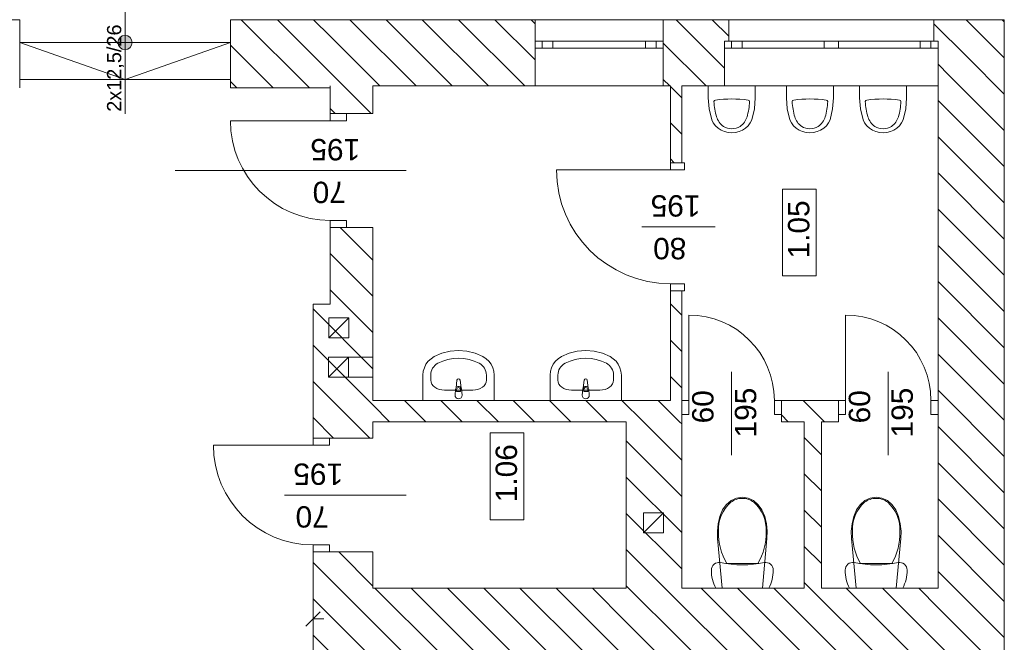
# Model space of a CAD drawing. Header units: millimetres. Extents: x -22245 to 37205, y -49470 to 0.
# Tile 13 of 16: x 28940 to 35855, y -26745 to -22370. Entities that reach past the tile are written whole.
import ezdxf

# ---------------------------------------------------------------- set-up
doc = ezdxf.new("R2010")
doc.units = ezdxf.units.MM
for name, color, linetype, lineweight in [('Nowe_220-A Ściany_Nr_pióra__27', 7, 'Continuous', 9), ('Nowe_2D - Ogólne_Nr_pióra__6', 7, 'Continuous', 9), ('poziom_2 (1)_6_0_Nr_pióra__81_Nr_pióra__6', 7, 'Continuous', 9), ('poziom_2 (1)_6_2D - Ogólne_Nr_pióra__1_Nr_pióra__7', 7, 'Continuous', 9), ('poziom_2 (1)_6_2D - Ogólne_Nr_pióra__7_Nr_pióra__7', 7, 'Continuous', 9), ('poziom_2 (1)_6_Drzwi ArchiCAD_Nr_pióra__27_Nr_pióra__7', 7, 'Continuous', 9), ('poziom_2 (1)_6_Drzwi ArchiCAD_Nr_pióra__81_Nr_pióra__6', 7, 'Continuous', 9), ('poziom_2 (1)_6_Konstrukcja - Schody', 7, 'Continuous', 9), ('poziom_2 (1)_6_Konstrukcja - Schody_Nr_pióra__81_Nr_pióra__6', 7, 'Continuous', 9), ('poziom_2 (1)_6_Konstrukcja - Ściany zew_Nr_pióra__107_Nr_pióra__12', 7, 'Continuous', 9), ('poziom_2 (1)_6_Konstrukcja - Ściany zew_Nr_pióra__27_Nr_pióra__7', 7, 'Continuous', 9), ('poziom_2 (1)_6_Metryczki pomieszczeń ArchiCADa_Nr_pióra__6_Nr_pióra__5', 7, 'Continuous', 9), ('poziom_2 (1)_6_Okna ArchiCADa_Nr_pióra__101_Nr_pióra__252', 7, 'Continuous', 9), ('poziom_2 (1)_6_Okna ArchiCADa_Nr_pióra__27_Nr_pióra__7', 7, 'Continuous', 9), ('poziom_2 (1)_6_Okna ArchiCADa_Nr_pióra__81_Nr_pióra__6', 7, 'Continuous', 9), ('poziom_2 (1)_6_Znaczniki drzwi ArchiCADa_Nr_pióra__1_Nr_pióra__7', 7, 'Continuous', 9), ('poziom_2 (1)_6_Znaczniki drzwi ArchiCADa_Nr_pióra__7_Nr_pióra__7', 7, 'Continuous', 9)]:
    doc.layers.add(name, color=color, linetype=linetype, lineweight=lineweight)
doc.styles.add('GENERATED_STYLE_1', font='arial.ttf')
pattern_1 = [(135, (37205, -40790), (127.2792, 127.2792), [])]

msp = doc.modelspace()

# ---------------------------------------------------------------- hatches: boundary and pattern name
at = {"layer": 'poziom_2 (1)_6_Konstrukcja - Schody'}
msp.add_hatch(color=256, dxfattribs=at).paths.add_polyline_path([(29680, -22580), (29688.2, -22579.3), (29696.2, -22577.3), (29703.8, -22574), (29710.7, -22569.5), (29716.8, -22563.9), (29721.9, -22557.3), (29725.8, -22550.1), (29728.5, -22542.3), (29729.8, -22534.1), (29729.8, -22525.9), (29728.5, -22517.7), (29725.8, -22509.9), (29721.9, -22502.7), (29716.8, -22496.1), (29710.7, -22490.5), (29703.8, -22486), (29696.2, -22482.7), (29688.2, -22480.7), (29680, -22480), (29671.8, -22480.7), (29663.8, -22482.7), (29656.2, -22486), (29649.3, -22490.5), (29643.2, -22496.1), (29638.1, -22502.7), (29634.2, -22509.9), (29631.5, -22517.7), (29630.2, -22525.9), (29630.2, -22534.1), (29631.5, -22542.3), (29634.2, -22550.1), (29638.1, -22557.3), (29643.2, -22563.9), (29649.3, -22569.5), (29656.2, -22574), (29663.8, -22577.3), (29671.8, -22579.3)])
at = {"layer": 'poziom_2 (1)_6_Konstrukcja - Ściany zew_Nr_pióra__107_Nr_pióra__12'}
h = msp.add_hatch(dxfattribs=at)
h.set_pattern_fill('BLOCZKI_CERAMICZNE_0006', color=256, angle=270, style=0, pattern_type=2)
h.set_pattern_definition(pattern_1)
h.paths.add_polyline_path([(31120, -22850), (31120, -22370), (30420, -22370), (30420, -22850)])
h = msp.add_hatch(dxfattribs=at)
h.set_pattern_fill('BLOCZKI_CERAMICZNE_0006', color=256, angle=270, style=0, pattern_type=2)
h.set_pattern_definition(pattern_1)
h.paths.add_polyline_path([(32560, -22835), (32560, -22370), (31120, -22370), (31120, -22835)])
h = msp.add_hatch(dxfattribs=at)
h.set_pattern_fill('BLOCZKI_CERAMICZNE_0006', color=256, angle=270, style=0, pattern_type=2)
h.set_pattern_definition(pattern_1)
h.paths.add_polyline_path([(33890, -22835), (33890, -22520), (33920, -22520), (33920, -22370), (33460, -22370), (33460, -22835)])
h = msp.add_hatch(dxfattribs=at)
h.set_pattern_fill('BLOCZKI_CERAMICZNE_0006', color=256, angle=270, style=0, pattern_type=2)
h.set_pattern_definition(pattern_1)
h.paths.add_polyline_path([(35390, -22520), (35390, -22835), (35855, -22370), (35360, -22370), (35360, -22520)])
h = msp.add_hatch(dxfattribs=at)
h.set_pattern_fill('BLOCZKI_CERAMICZNE_0006', color=256, angle=270, style=0, pattern_type=2)
h.set_pattern_definition(pattern_1)
h.paths.add_polyline_path([(35855, -30920), (35855, -22370), (35390, -22835), (35390, -30455)])
h = msp.add_hatch(dxfattribs=at)
h.set_pattern_fill('BLOCZKI_CERAMICZNE_0006', color=256, angle=270, style=0, pattern_type=2)
h.set_pattern_definition(pattern_1)
h.paths.add_polyline_path([(31120, -23030), (31420, -23030), (31420, -22835), (31120, -22835)])
h = msp.add_hatch(dxfattribs=at)
h.set_pattern_fill('BLOCZKI_CERAMICZNE_0006', color=256, angle=270, style=0, pattern_type=2)
h.set_pattern_definition(pattern_1)
h.paths.add_polyline_path([(33510, -22835), (33510, -23375), (33590, -23375), (33590, -22835)])
h = msp.add_hatch(dxfattribs=at)
h.set_pattern_fill('BLOCZKI_CERAMICZNE_0006', color=256, angle=270, style=0, pattern_type=2)
h.set_pattern_definition(pattern_1)
h.paths.add_polyline_path([(31420, -24370), (31420, -23830), (31120, -23830), (31120, -24370)])
h = msp.add_hatch(dxfattribs=at)
h.set_pattern_fill('BLOCZKI_CERAMICZNE_0006', color=256, angle=270, style=0, pattern_type=2)
h.set_pattern_definition(pattern_1)
h.paths.add_polyline_path([(33510, -25045), (33590, -25045), (33590, -24275), (33510, -24275)])
h = msp.add_hatch(dxfattribs=at)
h.set_pattern_fill('BLOCZKI_CERAMICZNE_0006', color=256, angle=270, style=0, pattern_type=2)
h.set_pattern_definition(pattern_1)
h.paths.add_polyline_path([(31000, -25310), (31420, -25310), (31420, -24370), (31000, -24370)])
h = msp.add_hatch(dxfattribs=at)
h.set_pattern_fill('BLOCZKI_CERAMICZNE_0006', color=256, angle=270, style=0, pattern_type=2)
h.set_pattern_definition(pattern_1)
h.paths.add_polyline_path([(31420, -25195), (33590, -25195), (33590, -25045), (31420, -25045)])
h = msp.add_hatch(dxfattribs=at)
h.set_pattern_fill('BLOCZKI_CERAMICZNE_0006', color=256, angle=270, style=0, pattern_type=2)
h.set_pattern_definition(pattern_1)
h.paths.add_polyline_path([(34290, -25045), (34290, -25195), (34690, -25195), (34690, -25045)])
h = msp.add_hatch(dxfattribs=at)
h.set_pattern_fill('BLOCZKI_CERAMICZNE_0006', color=256, angle=270, style=0, pattern_type=2)
h.set_pattern_definition(pattern_1)
h.paths.add_polyline_path([(33590, -28045), (33590, -25195), (33200, -25195), (33200, -28045)])
h = msp.add_hatch(dxfattribs=at)
h.set_pattern_fill('BLOCZKI_CERAMICZNE_0006', color=256, angle=270, style=0, pattern_type=2)
h.set_pattern_definition(pattern_1)
h.paths.add_polyline_path([(34570, -26365), (34570, -25195), (34450, -25195), (34450, -26365)])
h = msp.add_hatch(dxfattribs=at)
h.set_pattern_fill('BLOCZKI_CERAMICZNE_0006', color=256, angle=270, style=0, pattern_type=2)
h.set_pattern_definition(pattern_1)
h.paths.add_polyline_path([(31420, -27540), (31420, -26110), (31000, -26110), (31000, -27540)])
h = msp.add_hatch(dxfattribs=at)
h.set_pattern_fill('BLOCZKI_CERAMICZNE_0006', color=256, angle=270, style=0, pattern_type=2)
h.set_pattern_definition(pattern_1)
h.paths.add_polyline_path([(31420, -26365), (31420, -26815), (33200, -26815), (33200, -26365)])
h = msp.add_hatch(dxfattribs=at)
h.set_pattern_fill('BLOCZKI_CERAMICZNE_0006', color=256, angle=270, style=0, pattern_type=2)
h.set_pattern_definition(pattern_1)
h.paths.add_polyline_path([(33590, -26365), (33590, -26815), (35390, -26815), (35390, -26365)])

# ---------------------------------------------------------------- linework, layer by layer
at = {"layer": 'Nowe_220-A Ściany_Nr_pióra__27'}
for p, q in [((30950, -26630.9), (31050, -26530.9)), ((31000, -26487.1), (31000, -26674.6)), ((31075, -26580.9), (31000, -26580.9))]:
    msp.add_line(p, q, dxfattribs=at)
at = {"layer": 'Nowe_2D - Ogólne_Nr_pióra__6'}
msp.add_line((29679.8, -21455.5), (29679.8, -23031.4), dxfattribs=at)
at = {"layer": 'poziom_2 (1)_6_0_Nr_pióra__81_Nr_pióra__6'}
for p, q in [((33776.1, -22918), (33776.1, -22835)), ((33776.1, -22835), (34106.1, -22835)), ((34106.1, -22835), (34106.1, -22918)), ((34325, -22918), (34325, -22835)), ((34325, -22835), (34655, -22835)), ((34655, -22835), (34655, -22918)), ((34838.9, -22918), (34838.9, -22835)), ((34838.9, -22835), (35168.9, -22835)), ((35168.9, -22835), (35168.9, -22918)), ((33782.1, -22996.2), (33776.1, -22918)), ((33816, -22945.8), (33816, -22945.8)), ((33826.8, -22934.7), (33826.8, -22934.6)), ((34055.4, -22934.7), (34055.4, -22934.6)), ((34066.2, -22945.8), (34066.2, -22945.8)), ((34106.1, -22918), (34100.1, -22996.2)), ((34331, -22996.2), (34325, -22918)), ((34364.9, -22945.8), (34364.9, -22945.8)), ((34375.7, -22934.7), (34375.7, -22934.6)), ((34604.3, -22934.7), (34604.3, -22934.6)), ((34615.1, -22945.8), (34615.1, -22945.8)), ((34655, -22918), (34649, -22996.2)), ((34844.9, -22996.2), (34838.9, -22918)), ((34878.8, -22945.8), (34878.8, -22945.8)), ((34889.6, -22934.7), (34889.6, -22934.6)), ((35118.2, -22934.7), (35118.2, -22934.6)), ((35129, -22945.8), (35129, -22945.8)), ((35168.9, -22918), (35162.9, -22996.2)), ((33800, -23072.8), (33782.1, -22996.2)), ((34100.1, -22996.2), (34082.2, -23072.8)), ((34348.9, -23072.8), (34331, -22996.2)), ((34649, -22996.2), (34631.1, -23072.8)), ((34862.8, -23072.8), (34844.9, -22996.2)), ((35162.9, -22996.2), (35145, -23072.8)), ((33811, -23094.9), (33800, -23072.8)), ((33826, -23114.9), (33811, -23094.9)), ((33833.9, -23053), (33833.9, -23053)), ((34048.3, -23053), (34048.3, -23053)), ((34071.2, -23094.9), (34056.2, -23114.9)), ((34082.2, -23072.8), (34071.2, -23094.9)), ((34359.9, -23094.9), (34348.9, -23072.8)), ((34374.9, -23114.9), (34359.9, -23094.9)), ((34382.8, -23053), (34382.8, -23053)), ((34597.2, -23053), (34597.2, -23053)), ((34620.1, -23094.9), (34605.1, -23114.9)), ((34631.1, -23072.8), (34620.1, -23094.9)), ((34873.8, -23094.9), (34862.8, -23072.8)), ((34888.8, -23114.9), (34873.8, -23094.9)), ((34896.7, -23053), (34896.7, -23053)), ((35111.1, -23053), (35111.1, -23053)), ((35134, -23094.9), (35119, -23114.9)), ((35145, -23072.8), (35134, -23094.9)), ((33844.5, -23132.2), (33826, -23114.9)), ((33866, -23146.2), (33844.5, -23132.2)), ((33889.7, -23156.5), (33866, -23146.2)), ((33883, -23120.7), (33883, -23120.6)), ((33915, -23162.9), (33889.7, -23156.5)), ((33941.1, -23165), (33915, -23162.9)), ((33967.2, -23162.9), (33941.1, -23165)), ((33992.5, -23156.5), (33967.2, -23162.9)), ((34016.2, -23146.2), (33992.5, -23156.5)), ((33999.2, -23120.7), (33999.2, -23120.6)), ((34037.7, -23132.2), (34016.2, -23146.2)), ((34056.2, -23114.9), (34037.7, -23132.2)), ((34393.4, -23132.2), (34374.9, -23114.9)), ((34414.9, -23146.2), (34393.4, -23132.2)), ((34438.6, -23156.5), (34414.9, -23146.2)), ((34431.9, -23120.7), (34431.9, -23120.6)), ((34463.9, -23162.9), (34438.6, -23156.5)), ((34490, -23165), (34463.9, -23162.9)), ((34516.1, -23162.9), (34490, -23165)), ((34541.4, -23156.5), (34516.1, -23162.9)), ((34565.1, -23146.2), (34541.4, -23156.5)), ((34548.1, -23120.7), (34548.1, -23120.6)), ((34586.6, -23132.2), (34565.1, -23146.2)), ((34605.1, -23114.9), (34586.6, -23132.2)), ((34907.3, -23132.2), (34888.8, -23114.9)), ((34928.8, -23146.2), (34907.3, -23132.2)), ((34952.5, -23156.5), (34928.8, -23146.2)), ((34945.8, -23120.7), (34945.8, -23120.6)), ((34977.8, -23162.9), (34952.5, -23156.5)), ((35003.9, -23165), (34977.8, -23162.9)), ((35030, -23162.9), (35003.9, -23165)), ((35055.3, -23156.5), (35030, -23162.9)), ((35079, -23146.2), (35055.3, -23156.5)), ((35062, -23120.7), (35062, -23120.6)), ((35100.5, -23132.2), (35079, -23146.2)), ((35119, -23114.9), (35100.5, -23132.2)), ((31828.8, -24751.9), (31809.4, -24770.1)), ((31851.3, -24737.3), (31828.8, -24751.9)), ((31905.6, -24714), (31851.3, -24737.3)), ((31963.1, -24699.8), (31905.6, -24714)), ((32022.3, -24695), (31963.1, -24699.8)), ((32081.4, -24699.8), (32022.3, -24695)), ((32138.9, -24714), (32081.4, -24699.8)), ((32193.3, -24737.3), (32138.9, -24714)), ((32215.7, -24751.9), (32193.3, -24737.3)), ((32235.2, -24770.1), (32215.7, -24751.9)), ((32721.9, -24751.9), (32702.5, -24770.1)), ((32744.4, -24737.3), (32721.9, -24751.9)), ((32798.7, -24714), (32744.4, -24737.3)), ((32856.2, -24699.8), (32798.7, -24714)), ((32915.4, -24695), (32856.2, -24699.8)), ((32974.5, -24699.8), (32915.4, -24695)), ((33032, -24714), (32974.5, -24699.8)), ((33086.4, -24737.3), (33032, -24714)), ((33108.8, -24751.9), (33086.4, -24737.3)), ((33128.3, -24770.1), (33108.8, -24751.9)), ((31781.9, -24815.2), (31774.7, -24840.6)), ((31793.5, -24791.5), (31781.9, -24815.2)), ((31809.4, -24770.1), (31793.5, -24791.5)), ((32251, -24791.5), (32235.2, -24770.1)), ((32262.7, -24815.2), (32251, -24791.5)), ((32269.9, -24840.6), (32262.7, -24815.2)), ((32675, -24815.2), (32667.8, -24840.6)), ((32686.6, -24791.5), (32675, -24815.2)), ((32702.5, -24770.1), (32686.6, -24791.5)), ((33144.1, -24791.5), (33128.3, -24770.1)), ((33155.8, -24815.2), (33144.1, -24791.5)), ((33163, -24840.6), (33155.8, -24815.2)), ((31774.7, -24840.6), (31772.3, -24866.8)), ((31772.3, -24866.8), (31772.3, -25045)), ((31826.6, -24902.5), (31826.6, -24866.8)), ((32217.9, -24902.5), (32217.9, -24866.8)), ((32272.3, -24866.8), (32269.9, -24840.6)), ((32272.3, -25045), (32272.3, -24866.8)), ((32667.8, -24840.6), (32665.4, -24866.8)), ((32665.4, -24866.8), (32665.4, -25045)), ((32719.7, -24902.5), (32719.7, -24866.8)), ((33111, -24902.5), (33111, -24866.8)), ((33165.4, -24866.8), (33163, -24840.6)), ((33165.4, -25045), (33165.4, -24866.8)), ((32011.2, -24903.8), (32004.6, -24956.7)), ((32011.2, -24903.8), (32011.2, -24903.7)), ((32040, -24956.7), (32033.4, -24903.8)), ((32040, -24956.7), (32040, -24956.7)), ((32904.3, -24903.8), (32897.7, -24956.7)), ((32904.3, -24903.8), (32904.3, -24903.7)), ((32933.1, -24956.7), (32926.5, -24903.8)), ((32933.1, -24956.7), (32933.1, -24956.7)), ((31923.3, -24973.2), (32121.3, -24973.2)), ((32001.3, -24966.2), (31997.3, -25008.2)), ((32001.3, -24966.2), (32001.3, -24966.2)), ((32008.7, -24983.3), (32008.7, -24968.4)), ((32035.9, -24983.3), (32008.7, -24983.3)), ((32035.9, -24968.4), (32035.9, -24983.3)), ((32047.3, -25008.2), (32043.3, -24966.2)), ((32047.3, -25008.2), (32047.3, -25008.1)), ((32816.4, -24973.2), (33014.4, -24973.2)), ((32894.4, -24966.2), (32890.4, -25008.2)), ((32894.4, -24966.2), (32894.4, -24966.2)), ((32901.8, -24983.3), (32901.8, -24968.4)), ((32929, -24983.3), (32901.8, -24983.3)), ((32929, -24968.4), (32929, -24983.3)), ((32940.4, -25008.2), (32936.4, -24966.2)), ((32940.4, -25008.2), (32940.4, -25008.1)), ((31772.3, -25045), (32272.3, -25045)), ((32665.4, -25045), (33165.4, -25045)), ((33877, -25814.9), (33902.6, -25777.7)), ((33902.6, -25777.7), (33935.6, -25749.2)), ((33933.9, -25760.5), (33933.9, -25760.4)), ((33935.6, -25749.2), (33974, -25731.2)), ((33974, -25731.2), (34015, -25725)), ((34015, -25725), (34056, -25731.2)), ((34015, -25733.6), (34015, -25733.6)), ((34056, -25731.2), (34094.4, -25749.2)), ((34094.4, -25749.2), (34127.4, -25777.7)), ((34096.1, -25760.5), (34096.1, -25760.5)), ((34127.4, -25777.7), (34153, -25814.9)), ((34817, -25814.9), (34842.6, -25777.7)), ((34842.6, -25777.7), (34875.6, -25749.2)), ((34873.9, -25760.5), (34873.9, -25760.4)), ((34875.6, -25749.2), (34914, -25731.2)), ((34914, -25731.2), (34955, -25725)), ((34955, -25725), (34996, -25731.2)), ((34955, -25733.6), (34955, -25733.6)), ((34996, -25731.2), (35034.4, -25749.2)), ((35034.4, -25749.2), (35067.4, -25777.7)), ((35036.1, -25760.5), (35036.1, -25760.5)), ((35067.4, -25777.7), (35093, -25814.9)), ((33845.6, -25911.6), (33858, -25861.8)), ((33858, -25861.8), (33877, -25814.9)), ((34153, -25814.9), (34172, -25861.8)), ((34172, -25861.8), (34184.4, -25911.6)), ((34785.6, -25911.6), (34798, -25861.8)), ((34798, -25861.8), (34817, -25814.9)), ((35093, -25814.9), (35112, -25861.8)), ((35112, -25861.8), (35124.4, -25911.6)), ((33840.1, -25962.9), (33845.6, -25911.6)), ((34184.4, -25911.6), (34189.9, -25962.9)), ((34780.1, -25962.9), (34785.6, -25911.6)), ((35124.4, -25911.6), (35129.9, -25962.9)), ((33841.7, -26014.6), (33840.1, -25962.9)), ((33848, -25967), (33848, -25967)), ((34182, -25967), (34182, -25967)), ((34189.9, -25962.9), (34188.3, -26014.6)), ((34781.7, -26014.6), (34780.1, -25962.9)), ((34788, -25967), (34788, -25967)), ((35122, -25967), (35122, -25967)), ((35129.9, -25962.9), (35128.3, -26014.6)), ((33874, -26365), (33841.7, -26014.6)), ((34188.3, -26014.6), (34156, -26365)), ((34814, -26365), (34781.7, -26014.6)), ((35128.3, -26014.6), (35096, -26365)), ((33802.6, -26214), (33808.7, -26204.1)), ((33808.7, -26204.1), (33816.8, -26195.9)), ((33816.8, -26195.9), (33826.5, -26189.5)), ((33826.5, -26189.5), (33837.4, -26185.5)), ((33837.4, -26185.5), (33848.9, -26184)), ((33848.9, -26184), (33860.5, -26185)), ((33860.5, -26185), (33898.8, -26191.8)), ((33898.8, -26191.8), (33937.4, -26196.7)), ((34015, -26192), (33906.1, -26192)), ((33937.4, -26196.7), (33976.1, -26199.6)), ((33976.1, -26199.6), (34015, -26200.6)), ((34123.9, -26192), (34015, -26192)), ((34015, -26200.6), (34053.9, -26199.6)), ((34053.9, -26199.6), (34092.6, -26196.7)), ((34092.6, -26196.7), (34131.2, -26191.8)), ((34123.9, -26192), (34123.9, -26191.9)), ((34131.2, -26191.8), (34169.5, -26185)), ((34169.5, -26185), (34181.1, -26184)), ((34181.1, -26184), (34192.6, -26185.5)), ((34192.6, -26185.5), (34203.5, -26189.5)), ((34203.5, -26189.5), (34213.2, -26195.9)), ((34213.2, -26195.9), (34221.3, -26204.1)), ((34221.3, -26204.1), (34227.4, -26214)), ((34742.6, -26214), (34748.7, -26204.1)), ((34748.7, -26204.1), (34756.8, -26195.9)), ((34756.8, -26195.9), (34766.5, -26189.5)), ((34766.5, -26189.5), (34777.4, -26185.5)), ((34777.4, -26185.5), (34788.9, -26184)), ((34788.9, -26184), (34800.5, -26185)), ((34800.5, -26185), (34838.8, -26191.8)), ((34838.8, -26191.8), (34877.4, -26196.7)), ((34955, -26192), (34846.1, -26192)), ((34877.4, -26196.7), (34916.1, -26199.6)), ((34916.1, -26199.6), (34955, -26200.6)), ((35063.9, -26192), (34955, -26192)), ((34955, -26200.6), (34993.9, -26199.6)), ((34993.9, -26199.6), (35032.6, -26196.7)), ((35032.6, -26196.7), (35071.2, -26191.8)), ((35063.9, -26192), (35063.9, -26191.9)), ((35071.2, -26191.8), (35109.5, -26185)), ((35109.5, -26185), (35121.1, -26184)), ((35121.1, -26184), (35132.6, -26185.5)), ((35132.6, -26185.5), (35143.5, -26189.5)), ((35143.5, -26189.5), (35153.2, -26195.9)), ((35153.2, -26195.9), (35161.3, -26204.1)), ((35161.3, -26204.1), (35167.4, -26214)), ((33797.5, -26236.5), (33798.8, -26225)), ((33798, -26253.2), (33797.5, -26236.5)), ((33799.5, -26269.8), (33798, -26253.2)), ((33798.8, -26225), (33802.6, -26214)), ((33801.9, -26286.3), (33799.5, -26269.8)), ((34227.4, -26214), (34231.2, -26225)), ((34230.5, -26269.8), (34228.1, -26286.3)), ((34232, -26253.2), (34230.5, -26269.8)), ((34231.2, -26225), (34232.5, -26236.5)), ((34232.5, -26236.5), (34232, -26253.2)), ((34737.5, -26236.5), (34738.8, -26225)), ((34738, -26253.2), (34737.5, -26236.5)), ((34739.5, -26269.8), (34738, -26253.2)), ((34738.8, -26225), (34742.6, -26214)), ((34741.9, -26286.3), (34739.5, -26269.8)), ((35167.4, -26214), (35171.2, -26225)), ((35170.5, -26269.8), (35168.1, -26286.3)), ((35172, -26253.2), (35170.5, -26269.8)), ((35171.2, -26225), (35172.5, -26236.5)), ((35172.5, -26236.5), (35172, -26253.2)), ((33805.3, -26302.6), (33801.9, -26286.3)), ((33809.6, -26318.7), (33805.3, -26302.6)), ((33814.9, -26334.5), (33809.6, -26318.7)), ((33821.1, -26349.9), (33814.9, -26334.5)), ((34215.1, -26334.5), (34208.9, -26349.9)), ((34220.4, -26318.7), (34215.1, -26334.5)), ((34224.7, -26302.6), (34220.4, -26318.7)), ((34228.1, -26286.3), (34224.7, -26302.6)), ((34745.3, -26302.6), (34741.9, -26286.3)), ((34749.6, -26318.7), (34745.3, -26302.6)), ((34754.9, -26334.5), (34749.6, -26318.7)), ((34761.1, -26349.9), (34754.9, -26334.5)), ((35155.1, -26334.5), (35148.9, -26349.9)), ((35160.4, -26318.7), (35155.1, -26334.5)), ((35164.7, -26302.6), (35160.4, -26318.7)), ((35168.1, -26286.3), (35164.7, -26302.6)), ((33828.2, -26365), (33821.1, -26349.9)), ((34201.8, -26365), (33828.2, -26365)), ((34156, -26365), (33874, -26365)), ((34208.9, -26349.9), (34201.8, -26365)), ((34768.2, -26365), (34761.1, -26349.9)), ((35141.8, -26365), (34768.2, -26365)), ((35096, -26365), (34814, -26365)), ((35148.9, -26349.9), (35141.8, -26365))]:
    msp.add_line(p, q, dxfattribs=at)
for centre, radius, start, end in [((32022.3, -24968.1), 21.1, 147.22897, 174.83039), ((32022.3, -24968.1), 21.1, 32.77103, 147.22897), ((32022.3, -24968.4), 13.6, 0, 180), ((32022.3, -24905.2), 11.2, 7.13892, 172.86108), ((32022.3, -24968.1), 21.1, 5.16961, 32.77103), ((32915.4, -24968.1), 21.1, 147.22897, 174.83039), ((32915.4, -24968.1), 21.1, 32.77103, 147.22897), ((32915.4, -24968.4), 13.6, 0, 180), ((32915.4, -24905.2), 11.2, 7.13892, 172.86108), ((32915.4, -24968.1), 21.1, 5.16961, 32.77103), ((32022.3, -25008.2), 25, 180, 0), ((32915.4, -25008.2), 25, 180, 0), ((34104.5, -25952.7), 257, 131.5755, 183.19515), ((34015.8, -25872.2), 138.6, 90.33559, 126.2228), ((34014.2, -25872.2), 138.6, 53.77719, 89.66441), ((33925.5, -25952.7), 257, 356.80485, 48.4245), ((35044.5, -25952.7), 257, 131.5755, 183.19515), ((34955.8, -25872.2), 138.6, 90.33559, 126.2228), ((34954.2, -25872.2), 138.6, 53.77719, 89.66441), ((34865.5, -25952.7), 257, 356.80485, 48.4245), ((34273.1, -25977.1), 425.4, 178.64607, 210.34823), ((33756.9, -25977.1), 425.4, 329.65177, 1.35393), ((35213.1, -25977.1), 425.4, 178.64607, 210.34823), ((34696.9, -25977.1), 425.4, 329.65177, 1.35393)]:
    msp.add_arc(centre, radius, start, end, dxfattribs=at)
for centre, major_axis, ratio, start_param, end_param in [((33829.2, -22946.9), (-13.3, 0), 0.93164, 4.895254, 6.197388), ((34381, -22918.5), (-565.8, 0), 0.93164, 0.051883, 0.258047), ((33941.1, -23678), (-806, 0), 0.93164, 4.570129, 4.854649), ((33501.1, -22918.5), (-565.8, 0), 0.93164, 2.883545, 3.089709), ((34052.9, -22946.9), (-13.3, 0), 0.93164, 3.22739, 4.529524), ((34378.2, -22946.9), (-13.3, 0), 0.93164, 4.895254, 6.197388), ((34930, -22918.5), (-565.8, 0), 0.93164, 0.051883, 0.258047), ((34490, -23678), (-806, 0), 0.93164, 4.570129, 4.854649), ((34050, -22918.5), (-565.8, 0), 0.93164, 2.883545, 3.089709), ((34601.8, -22946.9), (-13.3, 0), 0.93164, 3.22739, 4.529524), ((34892.1, -22946.9), (-13.3, 0), 0.93164, 4.895254, 6.197388), ((35443.9, -22918.5), (-565.8, 0), 0.93164, 0.051883, 0.258047), ((35003.9, -23678), (-806, 0), 0.93164, 4.570129, 4.854649), ((34564, -22918.5), (-565.8, 0), 0.93164, 2.883545, 3.089709), ((35115.8, -22946.9), (-13.3, 0), 0.93164, 3.22739, 4.529524), ((33970.7, -23016.2), (-142.3, 0), 0.93164, 0.281267, 0.907188), ((33911.5, -23016.2), (-142.3, 0), 0.93164, 2.234405, 2.860325), ((34519.6, -23016.2), (-142.3, 0), 0.93164, 0.281267, 0.907188), ((34460.4, -23016.2), (-142.3, 0), 0.93164, 2.234405, 2.860325), ((35033.5, -23016.2), (-142.3, 0), 0.93164, 0.281267, 0.907188), ((34974.3, -23016.2), (-142.3, 0), 0.93164, 2.234405, 2.860325), ((33941.1, -23037.5), (-106.5, 0), 0.93164, 0.993922, 2.14767), ((34490, -23037.5), (-106.5, 0), 0.93164, 0.993922, 2.14767), ((35003.9, -23037.5), (-106.5, 0), 0.93164, 0.993922, 2.14767), ((32022.3, -25045), (-304.3, 0), 0.975758, 4.215414, 5.209364), ((32915.4, -25045), (-304.3, 0), 0.975758, 4.215414, 5.209364), ((31923.2, -24866.8), (-96.6, 0), 0.975758, 5.209364, 6.283185), ((32121.3, -24866.8), (-96.6, 0), 0.975758, 3.141593, 4.215414), ((32816.3, -24866.8), (-96.6, 0), 0.975758, 5.209364, 6.283185), ((33014.4, -24866.8), (-96.6, 0), 0.975758, 3.141593, 4.215414), ((31923.4, -24902.5), (-96.7, 0), 0.731403, 0, 1.570796), ((32121.2, -24902.5), (-96.7, 0), 0.731403, 1.570796, 3.141593), ((32816.5, -24902.5), (-96.7, 0), 0.731403, 0, 1.570796), ((33014.3, -24902.5), (-96.7, 0), 0.731403, 1.570796, 3.141593)]:
    msp.add_ellipse(centre, major_axis=major_axis, ratio=ratio, start_param=start_param, end_param=end_param, dxfattribs=at)
at = {"layer": 'poziom_2 (1)_6_2D - Ogólne_Nr_pióra__1_Nr_pióra__7'}
for p, q in [((31249.3, -24741.1), (31420, -24741.1)), ((31249.3, -24881.1), (31420, -24881.1))]:
    msp.add_line(p, q, dxfattribs=at)
at = {"layer": 'poziom_2 (1)_6_2D - Ogólne_Nr_pióra__1_Nr_pióra__7', "flags": 128}
for points in [[(31250.5, -24465.5), (31250.5, -24605.5), (31110.5, -24605.5), (31110.5, -24465.5)], [(31249.3, -24741.1), (31249.3, -24881.1), (31109.3, -24881.1), (31109.3, -24741.1)], [(33460.5, -25835), (33460.5, -25975), (33320.5, -25975), (33320.5, -25835)]]:
    msp.add_lwpolyline(points, close=True, dxfattribs=at)
at = {"layer": 'poziom_2 (1)_6_2D - Ogólne_Nr_pióra__7_Nr_pióra__7'}
for p, q in [((31250.5, -24465.5), (31110.5, -24605.5)), ((31249.3, -24741.1), (31109.3, -24881.1)), ((33460.5, -25835), (33320.5, -25975))]:
    msp.add_line(p, q, dxfattribs=at)
at = {"layer": 'poziom_2 (1)_6_Drzwi ArchiCAD_Nr_pióra__27_Nr_pióra__7'}
for p, q in [((31120, -23030), (31235, -23030)), ((33510, -23375), (33590, -23375)), ((31120, -23830), (31235, -23830)), ((33510, -24275), (33590, -24275)), ((33590, -25045), (33590, -25145)), ((34290, -25045), (34290, -25145)), ((34690, -25045), (34690, -25145)), ((35390, -25045), (35390, -25145)), ((31000, -25310), (31115, -25310)), ((31000, -26110), (31115, -26110))]:
    msp.add_line(p, q, dxfattribs=at)
at = {"layer": 'poziom_2 (1)_6_Drzwi ArchiCAD_Nr_pióra__81_Nr_pióra__6'}
for p, q in [((31120, -23080), (30420, -23080)), ((31120, -23030), (31120, -23080)), ((31235, -23030), (31120, -23030)), ((31120, -23080), (31235, -23080)), ((31235, -23080), (31235, -23030)), ((33510, -23425), (32710, -23425)), ((33510, -23375), (33510, -23425)), ((33610, -23375), (33510, -23375)), ((33510, -23425), (33610, -23425)), ((33610, -23425), (33610, -23375)), ((31235, -23780), (31120, -23780)), ((31120, -23780), (31120, -23830)), ((31235, -23830), (31235, -23780)), ((31120, -23830), (31235, -23830)), ((33610, -24225), (33510, -24225)), ((33510, -24225), (33510, -24275)), ((33610, -24275), (33610, -24225)), ((33510, -24275), (33610, -24275)), ((33640, -25045), (33640, -24445)), ((34740, -25045), (34740, -24445)), ((33590, -25045), (33640, -25045)), ((33590, -25145), (33590, -25045)), ((33640, -25045), (33640, -25145)), ((34240, -25145), (34240, -25045)), ((34240, -25045), (34290, -25045)), ((34290, -25045), (34290, -25145)), ((34690, -25045), (34740, -25045)), ((34690, -25145), (34690, -25045)), ((34740, -25045), (34740, -25145)), ((35340, -25145), (35340, -25045)), ((35340, -25045), (35390, -25045)), ((35390, -25045), (35390, -25145)), ((33640, -25145), (33590, -25145)), ((34290, -25145), (34240, -25145)), ((34740, -25145), (34690, -25145)), ((35390, -25145), (35340, -25145)), ((31000, -25360), (30300, -25360)), ((31000, -25310), (31000, -25360)), ((31115, -25310), (31000, -25310)), ((31000, -25360), (31115, -25360)), ((31115, -25360), (31115, -25310)), ((31115, -26060), (31000, -26060)), ((31000, -26060), (31000, -26110)), ((31115, -26110), (31115, -26060)), ((31000, -26110), (31115, -26110))]:
    msp.add_line(p, q, dxfattribs=at)
for centre, radius, start, end in [((31120, -23080), 700, 180, 270), ((33510, -23425), 800, 180, 270), ((33640, -25045), 600, 0, 90), ((34740, -25045), 600, 0, 90), ((31000, -25360), 700, 180, 270)]:
    msp.add_arc(centre, radius, start, end, dxfattribs=at)
at = {"layer": 'poziom_2 (1)_6_Konstrukcja - Schody_Nr_pióra__81_Nr_pióra__6'}
for p, q in [((28940, -22530), (28940, -22790)), ((30420, -22530), (28940, -22530)), ((30420, -22530), (28940, -22530)), ((29680, -22790), (28940, -22530)), ((29680, -22530), (29680, -22790)), ((29680, -22790), (30420, -22530)), ((30420, -22530), (30420, -22790)), ((30420, -22790), (28940, -22790)), ((30420, -22790), (28940, -22790))]:
    msp.add_line(p, q, dxfattribs=at)
msp.add_circle((29680, -22530), 50, dxfattribs=at)
at = {"layer": 'poziom_2 (1)_6_Konstrukcja - Ściany zew_Nr_pióra__27_Nr_pióra__7'}
for p, q in [((28940, -22850), (28940, -22370)), ((30420, -22850), (30420, -22370)), ((32560, -22370), (32560, -22520)), ((33460, -22370), (33460, -22520)), ((33920, -22370), (33920, -22520)), ((35360, -22370), (35360, -22520)), ((32560, -22520), (32560, -22570)), ((33460, -22520), (33460, -22570)), ((33920, -22520), (33890, -22520)), ((33890, -22520), (33890, -22570)), ((35360, -22520), (35390, -22520)), ((35390, -22520), (35390, -22570)), ((32560, -22570), (32560, -22835)), ((33460, -22570), (33460, -22835)), ((33890, -22570), (33890, -22835)), ((35390, -22570), (35390, -22835)), ((31120, -23030), (31235, -23030)), ((31235, -23030), (31420, -23030)), ((33510, -23375), (33590, -23375)), ((31120, -23830), (31235, -23830)), ((31235, -23830), (31420, -23830)), ((33510, -24275), (33590, -24275)), ((33590, -25045), (33590, -25145)), ((34290, -25045), (34290, -25145)), ((34690, -25045), (34690, -25145)), ((35390, -25045), (35390, -25145)), ((33590, -25145), (33590, -25195)), ((34290, -25145), (34290, -25195)), ((34690, -25145), (34690, -25195)), ((35390, -25145), (35390, -25195)), ((31000, -25310), (31115, -25310)), ((31115, -25310), (31420, -25310)), ((31000, -26110), (31115, -26110)), ((31115, -26110), (31420, -26110))]:
    msp.add_line(p, q, dxfattribs=at)
at = {"layer": 'poziom_2 (1)_6_Konstrukcja - Ściany zew_Nr_pióra__27_Nr_pióra__7', "flags": 128}
for points in [[(28940, -22370), (25180, -22370)], [(31120, -22370), (30420, -22370)], [(32560, -22370), (31120, -22370)], [(33920, -22370), (33460, -22370)], [(35855, -22370), (35360, -22370)], [(35855, -30920), (35855, -22370)], [(30420, -22850), (31120, -22850)], [(31120, -22835), (31120, -23030)], [(31120, -22850), (31120, -22835)], [(31420, -23030), (31420, -22835)], [(31420, -22835), (32560, -22835)], [(33460, -22835), (33510, -22835)], [(33510, -22835), (33510, -23375)], [(33590, -22835), (33890, -22835)], [(33590, -23375), (33590, -22835)], [(35390, -22835), (35390, -25045)], [(31120, -23830), (31120, -24370)], [(31420, -24370), (31420, -23830)], [(33510, -24275), (33510, -25045)], [(33590, -25045), (33590, -24275)], [(31120, -24370), (31000, -24370)], [(31000, -24370), (31000, -25310)], [(31420, -25045), (31420, -24370)], [(33510, -25045), (31420, -25045)], [(34690, -25045), (34290, -25045)], [(31420, -25310), (31420, -25195)], [(31420, -25195), (33200, -25195)], [(33200, -25195), (33200, -26365)], [(33590, -26365), (33590, -25195)], [(34290, -25195), (34450, -25195)], [(34450, -25195), (34450, -26365)], [(34570, -25195), (34690, -25195)], [(34570, -26365), (34570, -25195)], [(35390, -25195), (35390, -26365)], [(31000, -26110), (31000, -27540)], [(31420, -26365), (31420, -26110)], [(33200, -26365), (31420, -26365)], [(34450, -26365), (33590, -26365)], [(35390, -26365), (34570, -26365)]]:
    msp.add_lwpolyline(points, dxfattribs=at)
at = {"layer": 'poziom_2 (1)_6_Metryczki pomieszczeń ArchiCADa_Nr_pióra__6_Nr_pióra__5'}
for p, q in [((34298.4, -24170.3), (34298.4, -23560.2)), ((34298.4, -23560.2), (34534.2, -23560.2)), ((34534.2, -23560.2), (34534.2, -24170.3)), ((34534.2, -24170.3), (34298.4, -24170.3)), ((32245.2, -25883.2), (32245.2, -25273.2)), ((32245.2, -25273.2), (32480.9, -25273.2)), ((32480.9, -25273.2), (32480.9, -25883.2)), ((32480.9, -25883.2), (32245.2, -25883.2))]:
    msp.add_line(p, q, dxfattribs=at)
at = {"layer": 'poziom_2 (1)_6_Okna ArchiCADa_Nr_pióra__101_Nr_pióra__252'}
for p, q in [((32560, -22520), (32685, -22520)), ((32685, -22520), (32685, -22570)), ((33335, -22570), (33335, -22520)), ((33335, -22520), (33460, -22520)), ((33890, -22520), (34015, -22520)), ((34015, -22520), (34015, -22570)), ((34590, -22570), (34590, -22520)), ((34590, -22520), (34640, -22520)), ((34640, -22520), (34690, -22520)), ((34690, -22520), (34690, -22570)), ((35265, -22570), (35265, -22520)), ((35265, -22520), (35390, -22520)), ((32685, -22570), (32560, -22570)), ((33460, -22570), (33335, -22570)), ((34015, -22570), (33890, -22570)), ((34640, -22570), (34590, -22570)), ((34690, -22570), (34640, -22570)), ((35390, -22570), (35265, -22570))]:
    msp.add_line(p, q, dxfattribs=at)
at = {"layer": 'poziom_2 (1)_6_Okna ArchiCADa_Nr_pióra__27_Nr_pióra__7'}
for p, q in [((32560, -22520), (32560, -22570)), ((33460, -22520), (33460, -22570)), ((33890, -22520), (33890, -22570)), ((33920, -22520), (33890, -22520)), ((35360, -22520), (35390, -22520)), ((35390, -22520), (35390, -22570))]:
    msp.add_line(p, q, dxfattribs=at)
at = {"layer": 'poziom_2 (1)_6_Okna ArchiCADa_Nr_pióra__81_Nr_pióra__6'}
for p, q in [((33460, -22370), (32560, -22370)), ((35360, -22370), (33920, -22370)), ((32610, -22520), (32610, -22570)), ((32685, -22520), (33335, -22520)), ((33410, -22520), (33410, -22570)), ((33940, -22520), (33940, -22570)), ((34015, -22520), (34590, -22520)), ((34690, -22520), (35265, -22520)), ((35340, -22520), (35340, -22570)), ((33335, -22570), (32685, -22570)), ((34590, -22570), (34015, -22570)), ((35265, -22570), (34690, -22570)), ((33460, -22835), (32560, -22835)), ((35390, -22835), (33890, -22835))]:
    msp.add_line(p, q, dxfattribs=at)
at = {"layer": 'poziom_2 (1)_6_Znaczniki drzwi ArchiCADa_Nr_pióra__1_Nr_pióra__7'}
for p, q in [((30031.1, -23430), (31655, -23430)), ((33310, -23825), (33825, -23825)), ((33940, -24845), (33940, -25430)), ((35040, -24845), (35040, -25430)), ((30800, -25710), (31655, -25710))]:
    msp.add_line(p, q, dxfattribs=at)

# ---------------------------------------------------------------- texts
at = {"layer": 'poziom_2 (1)_6_Konstrukcja - Schody_Nr_pióra__81_Nr_pióra__6', "insert": (29612.5, -23017.2), "char_height": 100, "attachment_point": 4, "rotation": 90, "style": 'GENERATED_STYLE_1'}
msp.add_mtext('\\A1;2x12,5/26', dxfattribs=at)
at = {"layer": 'poziom_2 (1)_6_Metryczki pomieszczeń ArchiCADa_Nr_pióra__6_Nr_pióra__5', "char_height": 150, "attachment_point": 1, "rotation": 90, "style": 'GENERATED_STYLE_1'}
for s, insert in [('\\A1;1.05', (34335.8, -24047.5)), ('\\A1;1.06', (32282.5, -25760.4))]:
    msp.add_mtext(s, dxfattribs=dict(at, insert=insert))
at = {"layer": 'poziom_2 (1)_6_Znaczniki drzwi ArchiCADa_Nr_pióra__7_Nr_pióra__7', "char_height": 150, "attachment_point": 7, "style": 'GENERATED_STYLE_1'}
for s, insert, rotation in [('\\A1;195', (31331.4, -23206.3), 180), ('\\A1;70', (31230.5, -23506.3), 180), ('\\A1;195', (33721.4, -23601.3), 180), ('\\A1;80', (33621.9, -23901.3), 180), ('\\A1;60', (33814.7, -25206.6), 90), ('\\A1;195', (34114.7, -25305.4), 90), ('\\A1;60', (34914.7, -25206.6), 90), ('\\A1;195', (35214.7, -25305.4), 90), ('\\A1;195', (31211.4, -25486.3), 180), ('\\A1;70', (31110.5, -25786.3), 180)]:
    msp.add_mtext(s, dxfattribs=dict(at, insert=insert, rotation=rotation))

doc.saveas('drawing.dxf')
